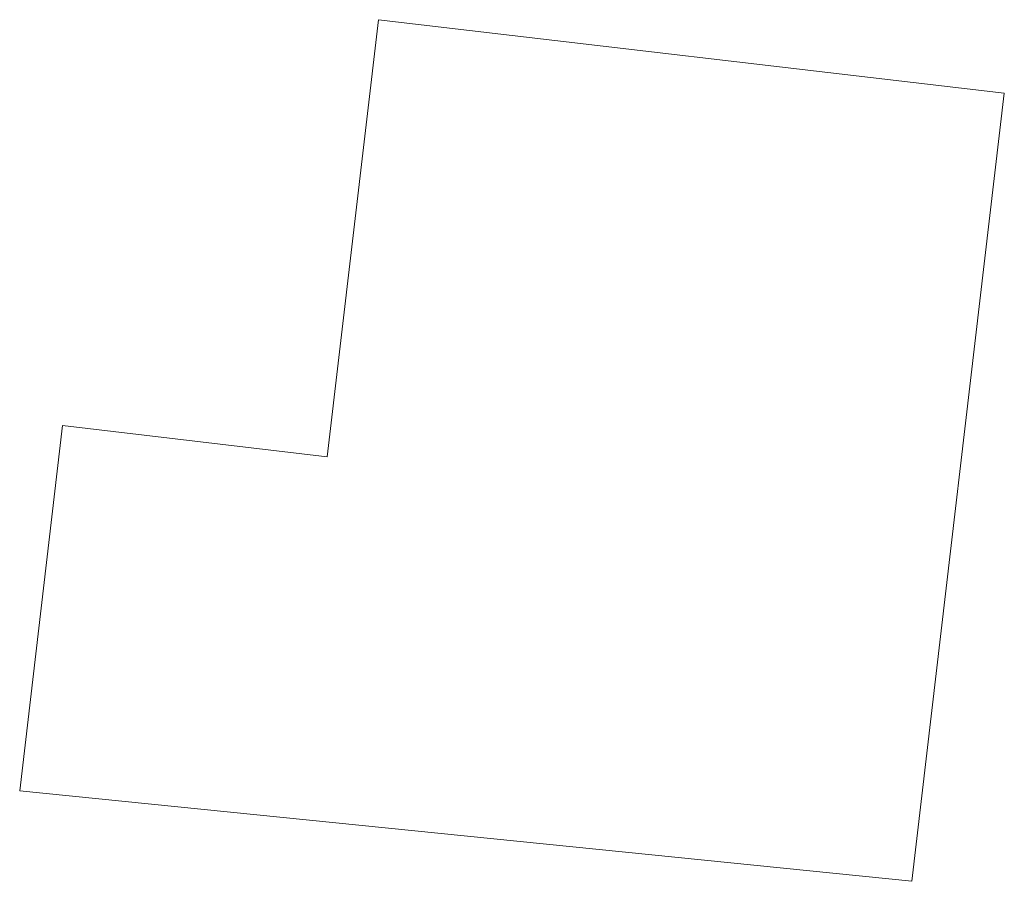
# Model space of a CAD drawing. Header units: feet. Extents: x 1620773 to 1693143, y 557267 to 607752.
# Tile 254 of 256: x 1621039 to 1621101, y 607594 to 607648. Entities that reach past the tile are written whole.
import ezdxf

# ---------------------------------------------------------------- set-up
doc = ezdxf.new("R2010")
doc.units = ezdxf.units.FT
doc.header["$MEASUREMENT"] = 0
doc.layers.add('BD_X_Building', color=241, linetype='Continuous', lineweight=0)

msp = doc.modelspace()

# ---------------------------------------------------------------- linework, layer by layer
at = {"layer": 'BD_X_Building'}
for p, q in [((1621058.43, 607620.544), (1621061.682, 607648.204)), ((1621061.682, 607648.204), (1621101.301, 607643.546)), ((1621101.301, 607643.546), (1621095.437, 607593.675)), ((1621038.962, 607599.395), (1621041.68, 607622.513)), ((1621041.68, 607622.513), (1621058.43, 607620.544)), ((1621095.437, 607593.675), (1621038.962, 607599.395))]:
    msp.add_line(p, q, dxfattribs=at)

doc.saveas('drawing.dxf')
